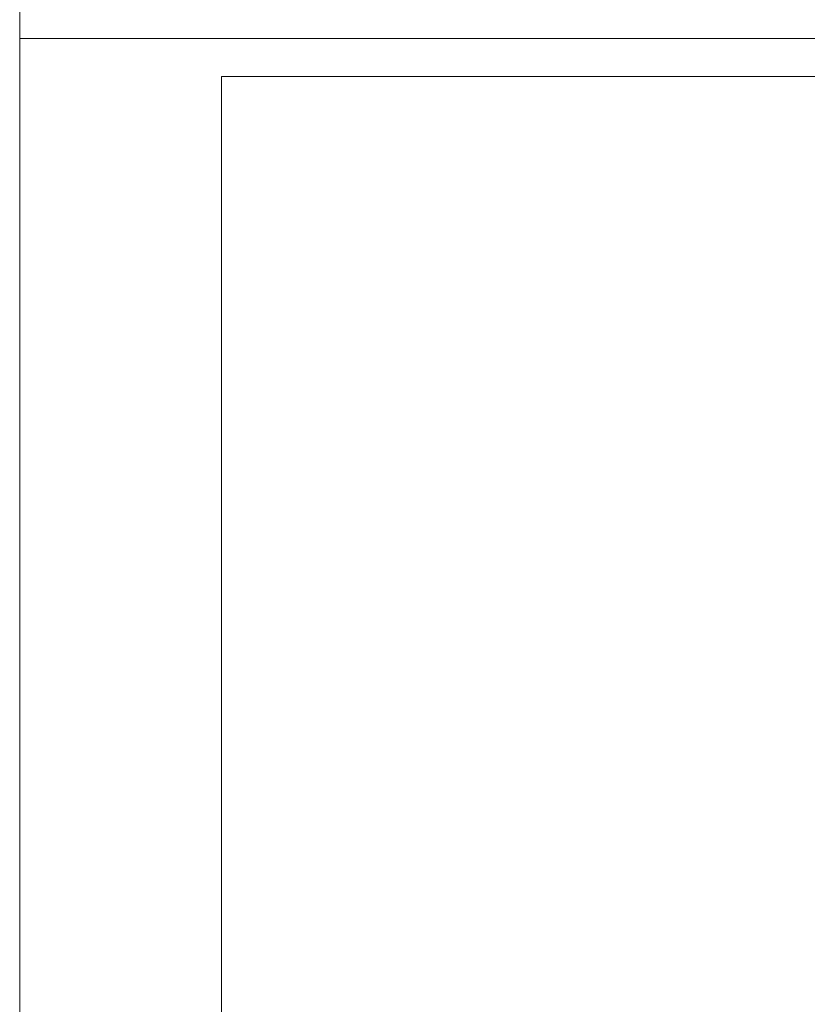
# Model space of a CAD drawing. Extents: x 4615668 to 9294084, y 16339 to 10688993.
# Tile 8 of 256: x 4714804 to 4716054, y 5340064 to 5341627. Entities that reach past the tile are written whole.
import ezdxf

# ---------------------------------------------------------------- set-up
doc = ezdxf.new("R2010")
doc.units = 0
doc.header["$MEASUREMENT"] = 0
doc.layers.add('hatch', color=253, linetype='Continuous', lineweight=0)

msp = doc.modelspace()

# ---------------------------------------------------------------- linework, layer by layer
at = {"layer": 'hatch', "color": 252}
for points in [[(4714804.06, 5341597.39), (4719004.06, 5341597.39), (4719004.06, 5344545.39), (4714804.06, 5344545.39)], [(4714804.06, 5341597.39), (4719004.06, 5341597.39), (4719004.06, 5344545.39), (4714804.06, 5344545.39)], [(4714804.06, 5338649.39), (4719004.06, 5338649.39), (4719004.06, 5341597.39), (4714804.06, 5341597.39)], [(4714804.06, 5338649.39), (4719004.06, 5338649.39), (4719004.06, 5341597.39), (4714804.06, 5341597.39)], [(4715124.06, 5341537.39), (4718944.06, 5341537.39), (4718944.06, 5338709.39), (4715124.06, 5338709.39)]]:
    msp.add_lwpolyline(points, close=True, dxfattribs=at)

doc.saveas('drawing.dxf')
